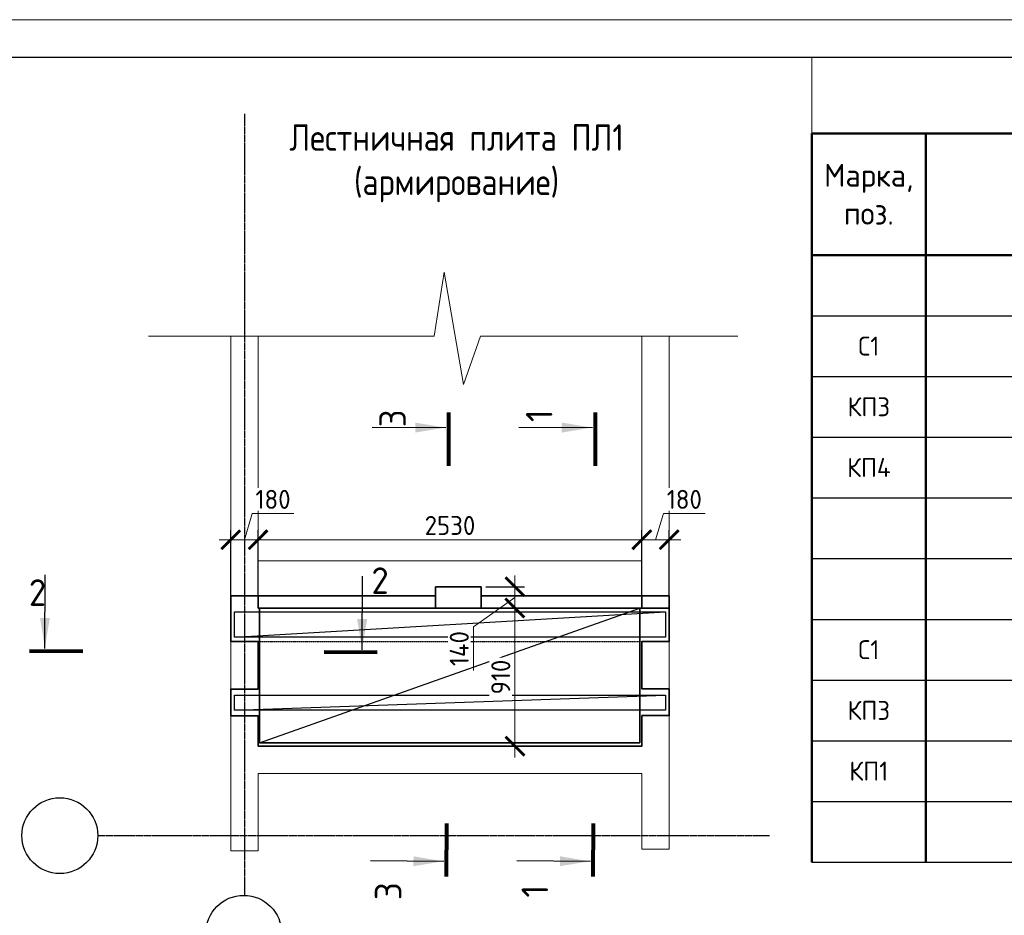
# Model space of a CAD drawing. Header units: millimetres. Extents: x 259029 to 2494469, y -731578 to -57567.
# Tile 218 of 252: x 482048 to 495024, y -496060 to -484261. Entities that reach past the tile are written whole.
import ezdxf
from ezdxf.enums import TextEntityAlignment as Align

# ---------------------------------------------------------------- set-up
doc = ezdxf.new("R2010")
doc.units = ezdxf.units.MM
for name, pattern in [('______5', [1100, 800, -100, 100, -100]), ('Б-1.1 оси$0$Б-1.1 Оси$0$GOST2.303 5', [24, 20, -1.5, 1, -1.5]), ('невидимая', [0.375, 0.25, -0.125])]:
    doc.linetypes.add(name, pattern=pattern)
doc.layers.get('Defpoints').update_dxf_attribs({"color": 140})
for name, color, linetype, lineweight in [('АС-Таблицы', 7, 'Continuous', 20), ('ОСИ', 151, 'Б-1.1 оси$0$Б-1.1 Оси$0$GOST2.303 5', 9), ('РАЗРЕЗЫ', 10, 'Continuous', 60), ('Символы 0.20', 1, 'Continuous', 20), ('Символы 0.20 @ 100', 1, 'Continuous', 20), ('Стена_ бетон несущ.', 253, 'Continuous', 70), ('Текст', 41, 'Continuous', 30), ('Тонкая', 81, 'Continuous', 20), ('ТОНКИЕ', 7, 'Continuous', 9)]:
    doc.layers.add(name, color=color, linetype=linetype, lineweight=lineweight)
doc.layers.add('ТОЛСТЫЕ_ОСНОВНЫЕ', color=6, linetype='Continuous')
doc.styles.add('ГОСТ', font='GOST_Common.ttf')
doc.dimstyles.new('ГОСТ', dxfattribs={"dimscale": 0, "dimtxt": 2.5, "dimasz": 2.5, "dimexe": 1.25, "dimexo": 0.625, "dimtad": 1, "dimdec": 0, "dimtxsty": 'ГОСТ', "dimblk": 'ARCHTICK', "dimcen": 2.5, "dimdle": 1.5, "dimclrd": 256, "dimclre": 256, "dimclrt": 256, "dimadec": 0, "dimazin": 0, "dimtfac": 1, "dimtdec": 0, "dimtmove": 1, "dimatfit": 3, "dimfxl": 2, "dimtfill": 1, "dimlwd": 0, "dimarcsym": 0})

# ---------------------------------------------------------------- blocks, each defined once
blk = doc.blocks.new('_ArchTick')
at = {"color": 0, "linetype": 'ByBlock', "const_width": 0.15}
blk.add_lwpolyline([(-0.5, -0.5), (0.5, 0.5)], dxfattribs=at)
blk = doc.blocks.new('*D654')
at = {"layer": 'Defpoints', "color": 0, "lineweight": -2, "transparency": 16777216}
for p in [(485189, -491111), (485189, -492076), (484829, -492181)]:
    blk.add_point(p, dxfattribs=at)
at = {"layer": 'РАЗРЕЗЫ', "lineweight": 0, "transparency": 16777216}
for p, q in [((485009, -491111), (485112, -490768)), ((485112, -490768), (485662, -490768)), ((484679, -491111), (485339, -491111))]:
    blk.add_line(p, q, dxfattribs=at)
at = {"layer": 'РАЗРЕЗЫ', "lineweight": -2, "transparency": 16777216}
for p, q in [((484829, -492118), (484829, -490986)), ((485189, -492013), (485189, -490986))]:
    blk.add_line(p, q, dxfattribs=at)
at = {"layer": 'РАЗРЕЗЫ', "lineweight": 0, "transparency": 16777216, "xscale": 250, "yscale": 250, "zscale": 250, "rotation": 180}
blk.add_blockref('_ArchTick', (484829, -491111), dxfattribs=at)
at = {"layer": 'РАЗРЕЗЫ', "lineweight": 0, "transparency": 16777216, "xscale": 250, "yscale": 250, "zscale": 250}
blk.add_blockref('_ArchTick', (485189, -491111), dxfattribs=at)
at = {"layer": 'РАЗРЕЗЫ', "lineweight": 0, "transparency": 16777216, "insert": (485387, -490580), "char_height": 250, "attachment_point": 5, "style": 'ГОСТ', "bg_fill": 3, "box_fill_scale": 1.1, "bg_fill_color": 256, "bg_fill_true_color": 13158600, "bg_fill_transparency": 0}
blk.add_mtext('180', dxfattribs=at)
blk = doc.blocks.new('*D655')
at = {"layer": 'Defpoints', "color": 0, "lineweight": -2, "transparency": 16777216}
for p in [(490249, -491111), (485189, -491298), (490249, -491990)]:
    blk.add_point(p, dxfattribs=at)
at = {"layer": 'РАЗРЕЗЫ', "lineweight": -2, "transparency": 16777216}
for p, q in [((485189, -491235), (485189, -490986)), ((490249, -491927), (490249, -490986))]:
    blk.add_line(p, q, dxfattribs=at)
at = {"layer": 'РАЗРЕЗЫ', "lineweight": 0, "transparency": 16777216}
blk.add_line((485039, -491111), (490399, -491111), dxfattribs=at)
at = {"layer": 'РАЗРЕЗЫ', "lineweight": 0, "transparency": 16777216, "xscale": 250, "yscale": 250, "zscale": 250, "rotation": 180}
blk.add_blockref('_ArchTick', (485189, -491111), dxfattribs=at)
at = {"layer": 'РАЗРЕЗЫ', "lineweight": 0, "transparency": 16777216, "xscale": 250, "yscale": 250, "zscale": 250}
blk.add_blockref('_ArchTick', (490249, -491111), dxfattribs=at)
at = {"layer": 'РАЗРЕЗЫ', "lineweight": 0, "transparency": 16777216, "insert": (487719, -490924), "char_height": 250, "attachment_point": 5, "style": 'ГОСТ', "bg_fill": 3, "box_fill_scale": 1.1, "bg_fill_color": 256, "bg_fill_true_color": 13158600, "bg_fill_transparency": 0}
blk.add_mtext('2530', dxfattribs=at)
blk = doc.blocks.new('*D656')
at = {"layer": 'Defpoints', "color": 0, "lineweight": -2, "transparency": 16777216}
for p in [(490609, -491111), (490249, -491885), (490609, -492490)]:
    blk.add_point(p, dxfattribs=at)
at = {"layer": 'РАЗРЕЗЫ', "lineweight": 0, "transparency": 16777216}
for p, q in [((490429, -491111), (490532, -490768)), ((490532, -490768), (491082, -490768)), ((490099, -491111), (490759, -491111))]:
    blk.add_line(p, q, dxfattribs=at)
at = {"layer": 'РАЗРЕЗЫ', "lineweight": -2, "transparency": 16777216}
for p, q in [((490249, -491822), (490249, -490986)), ((490609, -492427), (490609, -490986))]:
    blk.add_line(p, q, dxfattribs=at)
at = {"layer": 'РАЗРЕЗЫ', "lineweight": 0, "transparency": 16777216, "xscale": 250, "yscale": 250, "zscale": 250, "rotation": 180}
blk.add_blockref('_ArchTick', (490249, -491111), dxfattribs=at)
at = {"layer": 'РАЗРЕЗЫ', "lineweight": 0, "transparency": 16777216, "xscale": 250, "yscale": 250, "zscale": 250}
blk.add_blockref('_ArchTick', (490609, -491111), dxfattribs=at)
at = {"layer": 'РАЗРЕЗЫ', "lineweight": 0, "transparency": 16777216, "insert": (490807, -490580), "char_height": 250, "attachment_point": 5, "style": 'ГОСТ', "bg_fill": 3, "box_fill_scale": 1.1, "bg_fill_color": 256, "bg_fill_true_color": 13158600, "bg_fill_transparency": 0}
blk.add_mtext('180', dxfattribs=at)
blk = doc.blocks.new('NSY101')
at = {"color": 0, "linetype": 'ByBlock', "lineweight": -2}
blk.add_circle((0, 0), 50, dxfattribs=at)
blk = doc.blocks.new('*U639')
at = {"layer": 'ТОЛСТЫЕ_ОСНОВНЫЕ', "color": 6}
blk.add_lwpolyline([(20, 5), (415, 5), (415, 292), (20, 292)], close=True, dxfattribs=at)
at = {"layer": 'ТОНКИЕ'}
blk.add_lwpolyline([(0, 0), (420, 0), (420, 297), (0, 297)], close=True, dxfattribs=at)
blk = doc.blocks.new('*T647')
at = {"layer": 'Defpoints', "color": 8, "linetype": 'ByBlock', "lineweight": 0, "transparency": 16777216}
for p, q in [((0, 0), (20500, 0)), ((0, 0), (0, -1000)), ((20500, 0), (20500, -10600)), ((18500, -1000), (20500, -1000)), ((12693, -2600), (12693, -10600)), ((18500, -2600), (20500, -2600)), ((18500, -3400), (20500, -3400)), ((18500, -4200), (20500, -4200)), ((18500, -5000), (20500, -5000)), ((18500, -5800), (20500, -5800)), ((18500, -6600), (20500, -6600)), ((18500, -7400), (20500, -7400)), ((18500, -8200), (20500, -8200)), ((18500, -9000), (20500, -9000)), ((18500, -9800), (20500, -9800)), ((18500, -10600), (20500, -10600))]:
    blk.add_line(p, q, dxfattribs=at)
at = {"layer": 'АС-Таблицы', "color": 0, "linetype": 'ByBlock', "lineweight": 50, "transparency": 16777216}
for p, q in [((0, -1000), (18500, -1000)), ((0, -1000), (0, -10600)), ((1500, -1000), (1500, -10600)), ((7500, -1000), (7500, -10600)), ((14000, -1000), (14000, -10600)), ((15000, -1000), (15000, -10600)), ((16500, -1000), (16500, -10600)), ((18500, -1000), (18500, -10600)), ((0, -2600), (18500, -2600))]:
    blk.add_line(p, q, dxfattribs=at)
at = {"layer": 'АС-Таблицы', "color": 0, "linetype": 'ByBlock', "lineweight": -2, "transparency": 16777216}
for p, q in [((0, -3400), (18500, -3400)), ((0, -4200), (18500, -4200)), ((0, -5000), (18500, -5000)), ((0, -5800), (18500, -5800)), ((0, -6600), (18500, -6600)), ((0, -7400), (18500, -7400)), ((0, -8200), (18500, -8200)), ((0, -9000), (18500, -9000)), ((0, -9800), (18500, -9800)), ((0, -10600), (18500, -10600))]:
    blk.add_line(p, q, dxfattribs=at)
at = {"layer": 'АС-Таблицы', "color": 0, "transparency": 16777216, "attachment_point": 5, "style": 'ГОСТ'}
for s, insert, char_height, width in [('Спецификация', (10250, -500), 350, 20300), ('Марка, поз.', (750, -1800), 300, 1300), ('Масса ед.,кг', (15750, -1800), 300, 1300), ('Обозначение', (4500, -1800), 300, 5800), ('Наименование', (10750, -1800), 300, 6300), ('{\\T0.9;Кол.}', (14500, -1800), 300, 800), ('Примеч.', (17500, -1800), 300, 1800), ('ПЛ1', (10096.5, -3000), 250, 5193), ('С1', (750, -3800), 250, 1300), ('23-16- КЖ7.И-С1', (4500, -3800), 250, 5500), ('Сетка С1', (10096.5, -3800), 250, 5193), ('2', (14500, -3800), 250, 800), ('13,28', (15750, -3800), 250, 1300), ('{\\C5;КП3}', (750, -4600), 250, 1300), ('23-16- КЖ7.И-КП3', (4500, -4600), 250, 5500), ('1', (14500, -4600), 250, 800), ('{\\C5;16,20', (15750, -4600), 250, 1300), ('{\\C5;КП4}', (750, -5400), 250, 1300), ('23-16- КЖ7.И-КП4', (4500, -5400), 250, 5500), ('1', (14500, -5400), 250, 800), ('{\\C5;51,90', (15750, -5400), 250, 1300), ('Бетон В25', (10096.5, -6200), 250, 5193), ('0,43', (14500, -6200), 250, 800), ('м3', (17500, -6200), 250, 1800), ('ПЛ2', (10096.5, -7000), 250, 5193), ('С1', (750, -7800), 250, 1300), ('23-16- КЖ7.И-С1', (4500, -7800), 250, 5500), ('Сетка С1', (10096.5, -7800), 250, 5193), ('2', (14500, -7800), 250, 800), ('13,28', (15750, -7800), 250, 1300), ('{\\C5;КП3}', (750, -8600), 250, 1300), ('23-16- КЖ7.И-КП3', (4500, -8600), 250, 5500), ('1', (14500, -8600), 250, 800), ('{\\C5;16,20', (15750, -8600), 250, 1300), ('{\\C5;КП1}', (750, -9400), 250, 1300), ('23-16- КЖ7.И-КП4', (4500, -9400), 250, 5500), ('1', (14500, -9400), 250, 800), ('{\\C5;71,10', (15750, -9400), 250, 1300), ('Бетон В25', (10096.5, -10200), 250, 5193), ('0,43', (14500, -10200), 250, 800), ('м3', (17500, -10200), 250, 1800)]:
    blk.add_mtext(s, dxfattribs=dict(at, insert=insert, char_height=char_height, width=width))
at = {"layer": 'АС-Таблицы', "color": 112, "transparency": 16777216, "char_height": 250, "width": 5193, "attachment_point": 4, "style": 'ГОСТ'}
for s, insert in [('                    Каркас КП3', (7500, -4600)), ('                    Каркас КП4', (7500, -5400)), ('                    Каркас КП3', (7500, -8600)), ('                    Каркас КП1', (7500, -9400))]:
    blk.add_mtext(s, dxfattribs=dict(at, insert=insert))
blk = doc.blocks.new('*U646')
at = {"layer": 'Символы 0.20', "linetype": 'Continuous', "lineweight": 25}
for p, q in [((-5, 0.37), (-4.95, 10.07)), ((36.8, 0.18), (36.85, 9.88))]:
    blk.add_line(p, q, dxfattribs=at)
at = {"layer": 'Символы 0.20', "linetype": 'Continuous', "lineweight": 80}
for p, q in [((-7, 0.03), (0, 0)), ((38.8, -0.18), (31.8, -0.15))]:
    blk.add_line(p, q, dxfattribs=at)
at = {"layer": 'Символы 0.20', "linetype": 'Continuous', "lineweight": 25}
for points in [[(-5, 0.48), (-4.33, 4.38), (-5.63, 4.39)], [(36.8, 0.29), (36.16, 4.23), (37.48, 4.22)]]:
    blk.add_solid(points, dxfattribs=at)
at = {"layer": 'Символы 0.20', "style": 'ГОСТ'}
blk.add_attdef('2', text='', height=3.5, dxfattribs=at).set_placement((40.32, 9.29), align=Align.MIDDLE_RIGHT)
blk.add_attdef('1', text='', height=3.5, dxfattribs=at).set_placement((-5.96, 7.72), align=Align.MIDDLE_CENTER)
blk = doc.blocks.new('*U643')
at = {"layer": 'Символы 0.20', "linetype": 'Continuous', "lineweight": 25}
for p, q in [((-5, 0.37), (-4.95, 10.07)), ((52.13, 0.11), (52.18, 9.81))]:
    blk.add_line(p, q, dxfattribs=at)
at = {"layer": 'Символы 0.20', "linetype": 'Continuous', "lineweight": 80}
for p, q in [((-7, 0.03), (0, 0)), ((54.13, -0.25), (47.13, -0.22))]:
    blk.add_line(p, q, dxfattribs=at)
at = {"layer": 'Символы 0.20', "linetype": 'Continuous', "lineweight": 25}
for points in [[(-5, 0.48), (-4.33, 4.38), (-5.63, 4.39)], [(52.14, 0.22), (51.49, 4.16), (52.81, 4.15)]]:
    blk.add_solid(points, dxfattribs=at)
at = {"layer": 'Символы 0.20', "style": 'ГОСТ'}
blk.add_attdef('1', text='', height=3.5, dxfattribs=at).set_placement((-8.93, 7.72), align=Align.MIDDLE_CENTER)
blk.add_attdef('2', text='', height=3.5, dxfattribs=at).set_placement((54.54, 7.14), align=Align.MIDDLE_RIGHT)
blk = doc.blocks.new('*D680')
at = {"layer": 'Defpoints', "color": 0, "lineweight": -2, "transparency": 16777216}
for p in [(488128, -491731), (488575, -491731), (488159, -492011)]:
    blk.add_point(p, dxfattribs=at)
at = {"layer": 'РАЗРЕЗЫ', "lineweight": 0, "transparency": 16777216}
for p, q in [((488575, -492161), (488575, -491581)), ((488575, -491871), (488028, -492259)), ((488028, -492259), (488028, -492834))]:
    blk.add_line(p, q, dxfattribs=at)
at = {"layer": 'РАЗРЕЗЫ', "lineweight": -2, "transparency": 16777216}
for p, q in [((488191, -491731), (488700, -491731)), ((488221, -492011), (488700, -492011))]:
    blk.add_line(p, q, dxfattribs=at)
at = {"layer": 'РАЗРЕЗЫ', "lineweight": 0, "transparency": 16777216, "xscale": 250, "yscale": 250, "zscale": 250}
for p, rotation in [((488575, -491731), 90), ((488575, -492011), 270)]:
    blk.add_blockref('_ArchTick', p, dxfattribs=dict(at, rotation=rotation))
at = {"layer": 'РАЗРЕЗЫ', "lineweight": 0, "transparency": 16777216, "insert": (487841, -492546), "char_height": 250, "attachment_point": 5, "rotation": 90, "style": 'ГОСТ', "bg_fill": 3, "box_fill_scale": 1.1, "bg_fill_color": 256, "bg_fill_true_color": 13158600, "bg_fill_transparency": 0}
blk.add_mtext('140', dxfattribs=at)
blk = doc.blocks.new('*D681')
at = {"layer": 'Defpoints', "color": 0, "lineweight": -2, "transparency": 16777216}
for p in [(488159, -492011), (488575, -493831), (488650, -493831)]:
    blk.add_point(p, dxfattribs=at)
at = {"layer": 'РАЗРЕЗЫ', "lineweight": 0, "transparency": 16777216}
blk.add_line((488575, -491861), (488575, -493981), dxfattribs=at)
at = {"layer": 'РАЗРЕЗЫ', "lineweight": -2, "transparency": 16777216}
for p, q in [((488221, -492011), (488700, -492011)), ((488588, -493831), (488450, -493831))]:
    blk.add_line(p, q, dxfattribs=at)
at = {"layer": 'РАЗРЕЗЫ', "lineweight": 0, "transparency": 16777216, "xscale": 250, "yscale": 250, "zscale": 250}
for p, rotation in [((488575, -492011), 90), ((488575, -493831), 270)]:
    blk.add_blockref('_ArchTick', p, dxfattribs=dict(at, rotation=rotation))
at = {"layer": 'РАЗРЕЗЫ', "lineweight": -2, "transparency": 16777216, "insert": (488388, -492921), "char_height": 250, "attachment_point": 5, "rotation": 90, "style": 'ГОСТ', "bg_fill": 3, "box_fill_scale": 1.1, "bg_fill_color": 256, "bg_fill_true_color": 13158600, "bg_fill_transparency": 0}
blk.add_mtext('910', dxfattribs=at)
blk = doc.blocks.new('*U640')
at = {"layer": 'Символы 0.20', "linetype": 'Continuous', "lineweight": 25}
for p, q in [((-5, 0.37), (-4.95, 10.07)), ((52.13, 0.11), (52.18, 9.81))]:
    blk.add_line(p, q, dxfattribs=at)
at = {"layer": 'Символы 0.20', "linetype": 'Continuous', "lineweight": 80}
for p, q in [((-7, 0.03), (0, 0)), ((54.13, -0.25), (47.13, -0.22))]:
    blk.add_line(p, q, dxfattribs=at)
at = {"layer": 'Символы 0.20', "linetype": 'Continuous', "lineweight": 25}
for points in [[(-5, 0.48), (-4.33, 4.38), (-5.63, 4.39)], [(52.14, 0.22), (51.49, 4.16), (52.81, 4.15)]]:
    blk.add_solid(points, dxfattribs=at)
at = {"layer": 'Символы 0.20', "style": 'ГОСТ'}
blk.add_attdef('1', text='', height=3.5, dxfattribs=at).set_placement((-8.93, 7.72), align=Align.MIDDLE_CENTER)
blk.add_attdef('2', text='', height=3.5, dxfattribs=at).set_placement((54.54, 7.14), align=Align.MIDDLE_RIGHT)

msp = doc.modelspace()

# ---------------------------------------------------------------- linework, layer by layer
at = {"color": 9, "lineweight": 5, "true_color": 0xc7c8ca}
for p, q in [((485189, -491990), (485189, -488428.8)), ((490249, -491990), (490249, -488428.8)), ((485189, -491390), (490249, -491390))]:
    msp.add_line(p, q, dxfattribs=at)
at = {"layer": 'ОСИ', "color": 16, "linetype": '______5', "lineweight": 25, "ltscale": 0.05}
msp.add_line((483077.5, -495010.2), (491929.1, -495010.2), dxfattribs=at)
at = {"layer": 'РАЗРЕЗЫ', "color": 2, "lineweight": 30}
msp.add_line((484879, -493358.2), (490559, -493158.2), dxfattribs=at)
msp.add_lwpolyline([(484879, -493158.2), (490559, -493158.2), (490559, -493358.2), (484879, -493358.2)], close=True, dxfattribs=at)
at = {"layer": 'Стена_ бетон несущ.', "color": 9, "linetype": 'Continuous', "lineweight": 5, "true_color": 0xc7c8ca}
for p, q in [((484829, -488428.8), (484829, -490650.2)), ((490609, -491350.2), (490609, -488428.8)), ((484829, -490650.2), (484829, -491490.2)), ((490609, -495190.2), (490609, -491350.2)), ((484829, -491490.2), (484829, -495210.2)), ((485189, -494190.2), (485589, -494190.2)), ((485189, -495210.2), (485189, -494190.2)), ((485589, -494190.2), (490249, -494190.2)), ((485829, -494190.2), (488229, -494190.2)), ((490249, -494190.2), (490249, -495190.2)), ((485189, -495210.2), (484829, -495210.2)), ((484829, -495210.2), (485189, -495210.2)), ((490249, -495190.2), (490609, -495190.2))]:
    msp.add_line(p, q, dxfattribs=at)
at = {"layer": 'Стена_ бетон несущ.', "color": 7, "linetype": 'Continuous', "lineweight": 35}
msp.add_line((490249, -493830.2), (485189, -493830.2), dxfattribs=at)
at = {"layer": 'Тонкая', "color": 30, "linetype": 'ByBlock', "ltscale": 75}
msp.add_lwpolyline([(483747.5, -488428.8), (487512.5, -488428.8), (487644, -487587.6), (487896.6, -489067.4), (488122.6, -488428.8), (491514, -488428.8)], dxfattribs=at)

# ---------------------------------------------------------------- block references
msp.add_blockref('*T647', (492488.3, -484760.7))
at = {"layer": 'ОСИ', "color": 16, "linetype": 'Continuous', "lineweight": 25, "xscale": 10, "yscale": 10, "zscale": 10}
for p in [(482577.5, -495010.2), (485001.3, -496296.7)]:
    msp.add_blockref('NSY101', p, dxfattribs=at)

# ---------------------------------------------------------------- texts
at = {"layer": 'Текст', "ltscale": 6, "insert": (487805.6, -485637.5), "char_height": 350, "width": 9466.585, "attachment_point": 2, "style": 'ГОСТ'}
msp.add_mtext('{\\W0.9;Лестничная плита ПЛ1\\P(армирование)}', dxfattribs=at)

# ---------------------------------------------------------------- next in the draw order: dimensions: what is measured, and where the dimension line sits
at = {"layer": 'РАЗРЕЗЫ', "color": 0, "lineweight": 0}
dim = msp.add_linear_dim(base=(485189, -491111.4), p1=(484829, -492180.6), p2=(485189, -492076), dimstyle='ГОСТ', override={"dimscale": 100, "dimlfac": 0.5, "dimtix": 0, "dimtofl": 1, "dimtmove": 1, "dimatfit": 3}, dxfattribs=at)
dim.commit()
dim.dimension.update_dxf_attribs({"geometry": '*D654', "text_midpoint": (485174.6, -490580.2)})

# ---------------------------------------------------------------- next in the draw order: dimensions: what is measured, and where the dimension line sits
dim = msp.add_linear_dim(base=(490249, -491111.4), p1=(485189, -491298), p2=(490249, -491990), dimstyle='ГОСТ', override={"dimscale": 100, "dimlfac": 0.5, "dimtix": 0, "dimtofl": 1, "dimtmove": 1, "dimatfit": 3}, dxfattribs=at)
dim.commit()
dim.dimension.update_dxf_attribs({"geometry": '*D655', "text_midpoint": (487719, -490923.9)})

# ---------------------------------------------------------------- next in the draw order: linework, layer by layer
at = {"color": 0, "lineweight": 35}
for p, q in [((488128.2, -491731.3), (487528.2, -491731.3)), ((487528.2, -491731.3), (487528.2, -492011.3)), ((488128.2, -492011.3), (488128.2, -491731.3)), ((484829, -491851.3), (487528.2, -491851.3)), ((485189, -491851.3), (485189, -492011.3))]:
    msp.add_line(p, q, dxfattribs=at)
msp.add_lwpolyline([(487528.2, -492011.3), (485189, -492011.3)], dxfattribs=at)
at = {"layer": 'ОСИ', "color": 16, "linetype": '______5', "lineweight": 25, "ltscale": 0.05}
msp.add_line((485009, -485500.6), (485009, -495798), dxfattribs=at)
at = {"layer": 'РАЗРЕЗЫ', "color": 2, "lineweight": -2}
for p, q in [((485634, -491851.3), (484829, -491851.3)), ((485457.3, -492011.3), (488065.1, -492011.3)), ((485457.3, -492011.3), (487528.2, -492011.3))]:
    msp.add_line(p, q, dxfattribs=at)

# ---------------------------------------------------------------- next in the draw order: block references
at = {"layer": 'Символы 0.20 @ 100', "xscale": 100, "yscale": 100, "zscale": 100, "rotation": 90}
msp.add_blockref('*U643', (489608.1, -494849, 330), dxfattribs=at).add_auto_attribs({'1': '1', '2': '1'})
at = {"layer": 'Символы 0.20 @ 100', "xscale": 100, "yscale": 100, "zscale": 100}
msp.add_blockref('*U646', (482879.6, -492579.8, 330), dxfattribs=at).add_auto_attribs({'1': '2', '2': '2'})

# ---------------------------------------------------------------- next in the draw order: dimensions: what is measured, and where the dimension line sits
at = {"layer": 'РАЗРЕЗЫ', "color": 0, "lineweight": 0}
dim = msp.add_linear_dim(base=(490609, -491111.4), p1=(490249, -491884.9), p2=(490609, -492490), dimstyle='ГОСТ', override={"dimscale": 100, "dimlfac": 0.5, "dimtix": 0, "dimtofl": 1, "dimtmove": 1, "dimatfit": 3}, dxfattribs=at)
dim.commit()
dim.dimension.update_dxf_attribs({"geometry": '*D656', "text_midpoint": (490594.6, -490580.2)})

# ---------------------------------------------------------------- next in the draw order: linework, layer by layer
at = {"color": 0, "lineweight": 35}
for p in [(488128.2, -491851.3), (490249, -492011.3)]:
    msp.add_line(p, (490249, -491851.3), dxfattribs=at)
for points in [[(484829, -491851.3), (484829, -492451.3), (485189, -492451.3), (485189, -493080.2), (484829, -493080.2), (484829, -493108.2), (484829, -493108.2), (484829, -493430.2), (485189, -493430.2), (485189, -493831.2), (490249, -493831.2), (490249, -493428.2), (490609, -493428.2), (490609, -493078.2), (490249, -493078.2), (490249, -492451.3), (490609, -492451.3), (490609, -491851.3), (490249, -491851.3), (490249, -492011.3), (485189, -492011.3)], [(484829, -492011.3), (484829, -492451.3), (485189, -492451.3), (485189, -493080.2), (484829, -493080.2), (484829, -493108.2), (484829, -493108.2), (484829, -493430.2), (485189, -493430.2), (485189, -493831.2), (490249, -493831.2), (490249, -493428.2), (490609, -493428.2), (490609, -493078.2), (490249, -493078.2), (490249, -492451.3), (490609, -492451.3), (490609, -492011.3), (490249, -492011.3), (490249, -492011.3), (488128.2, -492011.3)]]:
    msp.add_lwpolyline(points, dxfattribs=at)
at = {"layer": 'РАЗРЕЗЫ', "color": 2, "lineweight": 30}
msp.add_line((484879, -492397.1), (490559, -492063.5), dxfattribs=at)
at = {"layer": 'РАЗРЕЗЫ', "color": 2, "linetype": 'невидимая', "lineweight": -2, "ltscale": 10}
msp.add_line((484829, -492451.3), (490609, -492451.3), dxfattribs=at)
at = {"layer": 'РАЗРЕЗЫ', "color": 0, "lineweight": 30}
for points in [[(485207.7, -492012.2), (490221.6, -492012.2), (490221.6, -493789.1), (485207.7, -493789.1)], [(485207.7, -493789.1), (490221.6, -493789.1), (490221.6, -492012.2), (485207.7, -492012.2)]]:
    msp.add_lwpolyline(points, close=True, dxfattribs=at)
msp.add_lwpolyline([(485207.7, -493789.1), (490221.6, -492012.2)], dxfattribs=at)
at = {"layer": 'РАЗРЕЗЫ', "color": 2, "lineweight": 30}
msp.add_lwpolyline([(484879, -492063.5), (490559, -492063.5), (490559, -492397.1), (484879, -492397.1)], close=True, dxfattribs=at)

# ---------------------------------------------------------------- next in the draw order: block references
at = {"xscale": 100, "yscale": 100, "zscale": 100}
msp.add_blockref('*U639', (469488.3, -513960.7), dxfattribs=at)

# ---------------------------------------------------------------- next in the draw order: dimensions: what is measured, and where the dimension line sits
at = {"layer": 'РАЗРЕЗЫ', "color": 0, "lineweight": 0}
dim = msp.add_linear_dim(base=(488575.3, -491731.3), p1=(488158.6, -492011.3), p2=(488128.2, -491731.3), angle=90, dimstyle='ГОСТ', override={"dimscale": 100, "dimlfac": 0.5}, dxfattribs=at)
dim.commit()
dim.dimension.update_dxf_attribs({"geometry": '*D680', "text_midpoint": (488028.3, -492321.1), "dimtype": 160})

# ---------------------------------------------------------------- next in the draw order: block references
at = {"layer": 'Символы 0.20 @ 100', "xscale": 100, "yscale": 100, "zscale": 100, "rotation": 90}
msp.add_blockref('*U640', (487676.4, -494849, 330), dxfattribs=at).add_auto_attribs({'1': '3', '2': '3'})

# ---------------------------------------------------------------- next in the draw order: dimensions: what is measured, and where the dimension line sits
at = {"layer": 'РАЗРЕЗЫ', "color": 2, "lineweight": -2}
dim = msp.add_linear_dim(base=(488575.3, -493831.2), p1=(488158.6, -492011.3), p2=(488650.2, -493831.2), angle=90, dimstyle='ГОСТ', override={"dimscale": 100, "dimlfac": 0.5}, dxfattribs=at)
dim.commit()
dim.dimension.update_dxf_attribs({"geometry": '*D681', "text_midpoint": (488387.8, -492921.2)})

doc.saveas('drawing.dxf')
